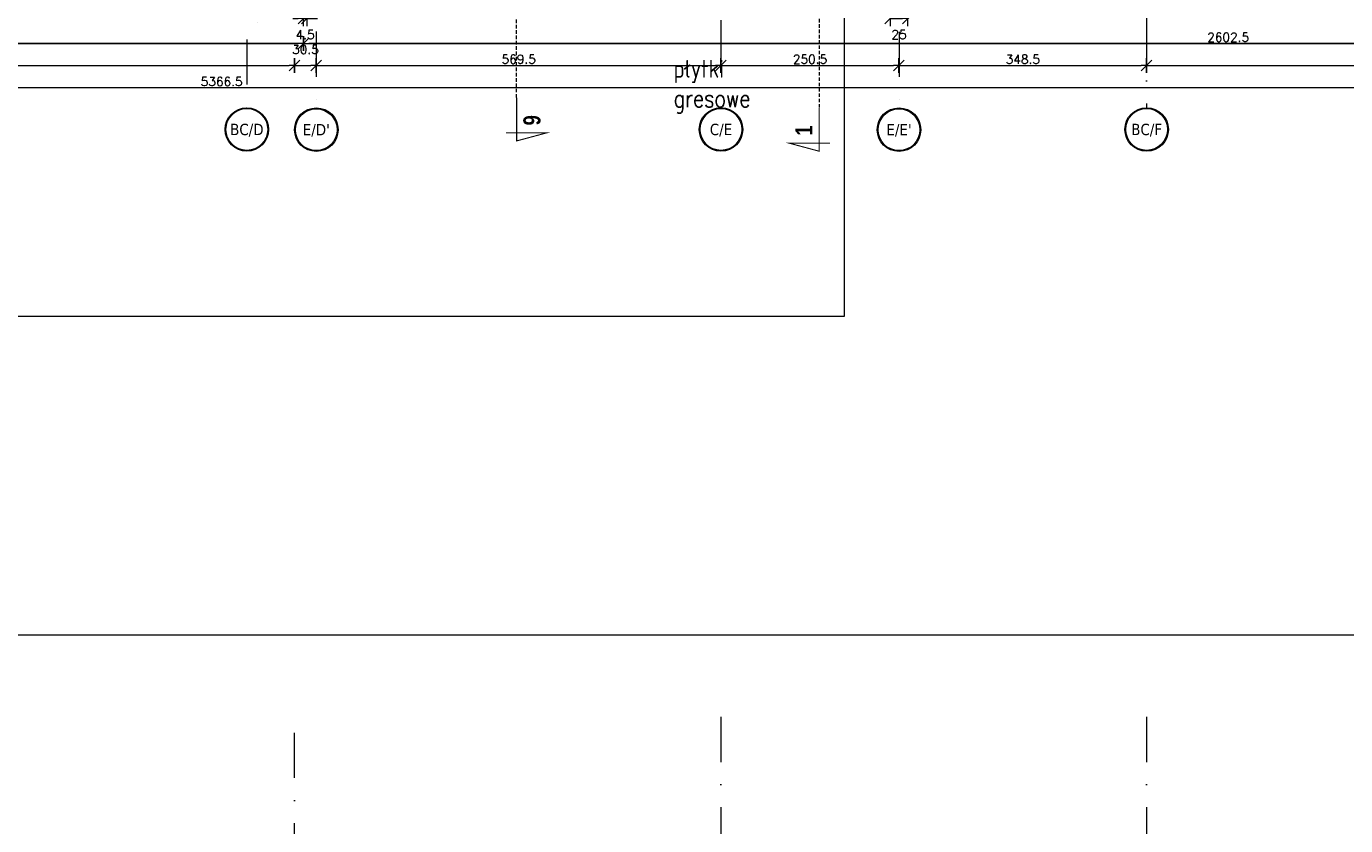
# Model space of a CAD drawing. Header units: millimetres. Extents: x 23192 to 177760, y -399809 to -79279.
# Tile 177 of 256: x 60435 to 62291, y -200810 to -199685. Entities that reach past the tile are written whole.
import ezdxf
from ezdxf.enums import TextEntityAlignment as Align

# ---------------------------------------------------------------- set-up
doc = ezdxf.new("R2010")
doc.units = ezdxf.units.MM
doc.linetypes.add('CARKOVANA', pattern=[7.5, 5, -2.5])
doc.linetypes.add('DASHDOT', pattern=[25.4, 12.7, -6.35, 0, -6.35])
doc.layers.get('0').update_dxf_attribs({"lineweight": 0})
for name, color, linetype, lineweight in [('!! 0_ Opis', 8, 'Continuous', 13), ('!! 0_Osie', 1, 'DASHDOT', 13), ('!! wymiary osi', 250, 'Continuous', 9), ('0-osie-liniA', 14, 'DASHDOT', 5), ('0-osie-tx', 66, 'Continuous', 9)]:
    doc.layers.add(name, color=color, linetype=linetype, lineweight=lineweight)
doc.layers.add('!! 0_ramki', color=66, linetype='Continuous', lineweight=9, plot=False)
doc.layers.add('!!! WYTYCZNE DO KOSZTORYSU', color=1, linetype='Continuous', lineweight=140, plot=False)
doc.layers.add('!! 1_Wyburzenia', color=252, linetype='CARKOVANA', lineweight=13, true_color=0x696969)
doc.styles.add('50', font='ROMANS.shx', dxfattribs={"width": 0.8, "height": 10})
doc.styles.add('STYLE7', font='ARIALNB.TTF')
doc.styles.add('TAHOMA', font='tahoma.ttf')
doc.styles.add('TXT', font='simplex.shx')
doc.dimstyles.new('DIM50', dxfattribs={"dimscale": 5, "dimtxt": 2.5, "dimasz": 1.5, "dimexe": 0, "dimexo": 0, "dimgap": 0.5, "dimtad": 1, "dimdec": 4, "dimrnd": 0.5, "dimdsep": 46, "dimtxsty": 'TXT', "dimblk1": 'TICK1', "dimblk2": 'TICK1', "dimsah": 1, "dimcen": 0, "dimse1": 1, "dimse2": 1, "dimclrd": 1, "dimclre": 7, "dimclrt": 9, "dimadec": 0, "dimazin": 0, "dimtfac": 1, "dimtdec": 4, "dimtmove": 2, "dimatfit": 3, "dimldrblk": 'TICK1', "dimfxl": 1, "dimtolj": 1, "dimarcsym": 0})

# ---------------------------------------------------------------- blocks, each defined once
blk = doc.blocks.new('*U81')
h = blk.add_hatch(color=256)
edge = h.paths.add_edge_path()
edge.add_arc((0, 0), 30.6, 0, 360)
edge = h.paths.add_edge_path(flags=17)
edge.add_arc((0, 0), 29.4, 0, 360)
for radius in [30.6, 29.4]:
    blk.add_circle((0, 0), radius)
at = {"style": 'TAHOMA', "flags": 8}
blk.add_attdef('ANSICHTSNUMMER', text='', height=16, dxfattribs=at).set_placement((0, 0), align=Align.MIDDLE_CENTER)
blk = doc.blocks.new('TICK1')
at = {"color": 2}
blk.add_line((-1, -1), (1, 1), dxfattribs=at)
at = {"color": 0}
for p, q in [((0, 0), (-1, 0)), ((0, -1.4), (0, 1.4))]:
    blk.add_line(p, q, dxfattribs=at)
blk = doc.blocks.new('*D3764')
at = {"layer": '!! wymiary osi', "color": 1, "lineweight": -2, "transparency": 16777216}
blk.add_line((54565.2, -199832.8), (49213.7, -199832.8), dxfattribs=at)
at = {"layer": 'DEFPOINTS', "color": 0, "transparency": 16777216}
for p in [(49206.2, -199832.8), (49206.2, -199860.8), (54572.7, -199862.4)]:
    blk.add_point(p, dxfattribs=at)
at = {"layer": '!! wymiary osi', "color": 1, "lineweight": -2, "transparency": 16777216, "xscale": 7.5, "yscale": 7.5, "zscale": 7.5, "rotation": 180}
blk.add_blockref('TICK1', (49206.2, -199832.8), dxfattribs=at)
at = {"layer": '!! wymiary osi', "color": 1, "lineweight": -2, "transparency": 16777216, "xscale": 7.5, "yscale": 7.5, "zscale": 7.5}
blk.add_blockref('TICK1', (54572.7, -199832.8), dxfattribs=at)
at = {"layer": '!! wymiary osi', "color": 9, "transparency": 16777216, "insert": (51889.5, -199824), "char_height": 12.5, "attachment_point": 5, "style": 'TXT'}
blk.add_mtext('\\A1;5366.5', dxfattribs=at)
blk = doc.blocks.new('*D3767')
at = {"layer": '!! wymiary osi', "color": 1, "lineweight": -2, "transparency": 16777216}
blk.add_line((49573.7, -199801.4), (51984.7, -199801.4), dxfattribs=at)
at = {"layer": 'DEFPOINTS', "color": 0, "transparency": 16777216}
for p in [(49566.2, -199801.4), (51992.2, -199801.4), (51992.2, -199801.4)]:
    blk.add_point(p, dxfattribs=at)
at = {"layer": '!! wymiary osi', "color": 1, "lineweight": -2, "transparency": 16777216, "xscale": 7.5, "yscale": 7.5, "zscale": 7.5, "rotation": 180}
blk.add_blockref('TICK1', (49566.2, -199801.4), dxfattribs=at)
at = {"layer": '!! wymiary osi', "color": 1, "lineweight": -2, "transparency": 16777216, "xscale": 7.5, "yscale": 7.5, "zscale": 7.5}
blk.add_blockref('TICK1', (51992.2, -199801.4), dxfattribs=at)
at = {"layer": '!! wymiary osi', "color": 9, "transparency": 16777216, "insert": (50779.2, -199792.6), "char_height": 12.5, "attachment_point": 5, "style": 'TXT'}
blk.add_mtext('\\A1;2426', dxfattribs=at)
blk = doc.blocks.new('*D3776')
at = {"layer": '!! wymiary osi', "color": 1, "lineweight": -2, "transparency": 16777216}
blk.add_line((51999.7, -199801.4), (52015.2, -199801.4), dxfattribs=at)
at = {"layer": 'DEFPOINTS', "color": 0, "transparency": 16777216}
for p in [(51992.2, -199801.4), (52022.7, -199801.4), (52022.7, -199801.4)]:
    blk.add_point(p, dxfattribs=at)
at = {"layer": '!! wymiary osi', "color": 1, "lineweight": -2, "transparency": 16777216, "xscale": 7.5, "yscale": 7.5, "zscale": 7.5, "rotation": 180}
blk.add_blockref('TICK1', (51992.2, -199801.4), dxfattribs=at)
at = {"layer": '!! wymiary osi', "color": 1, "lineweight": -2, "transparency": 16777216, "xscale": 7.5, "yscale": 7.5, "zscale": 7.5}
blk.add_blockref('TICK1', (52022.7, -199801.4), dxfattribs=at)
at = {"layer": '!! wymiary osi', "color": 9, "transparency": 16777216, "insert": (52007.5, -199778.9), "char_height": 12.5, "attachment_point": 5, "style": 'TXT'}
blk.add_mtext('\\A1;30.5', dxfattribs=at)
blk = doc.blocks.new('*D3777')
at = {"layer": '!! wymiary osi', "color": 1, "lineweight": -2, "transparency": 16777216}
blk.add_line((52030.2, -199801.4), (52584.7, -199801.4), dxfattribs=at)
at = {"layer": 'DEFPOINTS', "color": 0, "transparency": 16777216}
for p in [(52022.7, -199801.4), (52592.2, -199801.4), (52592.2, -199801.4)]:
    blk.add_point(p, dxfattribs=at)
at = {"layer": '!! wymiary osi', "color": 1, "lineweight": -2, "transparency": 16777216, "xscale": 7.5, "yscale": 7.5, "zscale": 7.5, "rotation": 180}
blk.add_blockref('TICK1', (52022.7, -199801.4), dxfattribs=at)
at = {"layer": '!! wymiary osi', "color": 1, "lineweight": -2, "transparency": 16777216, "xscale": 7.5, "yscale": 7.5, "zscale": 7.5}
blk.add_blockref('TICK1', (52592.2, -199801.4), dxfattribs=at)
at = {"layer": '!! wymiary osi', "color": 9, "transparency": 16777216, "insert": (52307.5, -199792.6), "char_height": 12.5, "attachment_point": 5, "style": 'TXT'}
blk.add_mtext('\\A1;569.5', dxfattribs=at)
blk = doc.blocks.new('*D3778')
at = {"layer": '!! wymiary osi', "color": 1, "lineweight": -2, "transparency": 16777216}
blk.add_line((52599.7, -199801.4), (52835.2, -199801.4), dxfattribs=at)
at = {"layer": 'DEFPOINTS', "color": 0, "transparency": 16777216}
for p in [(52592.2, -199801.4), (52842.7, -199801.4), (52842.7, -199801.4)]:
    blk.add_point(p, dxfattribs=at)
at = {"layer": '!! wymiary osi', "color": 1, "lineweight": -2, "transparency": 16777216, "xscale": 7.5, "yscale": 7.5, "zscale": 7.5, "rotation": 180}
blk.add_blockref('TICK1', (52592.2, -199801.4), dxfattribs=at)
at = {"layer": '!! wymiary osi', "color": 1, "lineweight": -2, "transparency": 16777216, "xscale": 7.5, "yscale": 7.5, "zscale": 7.5}
blk.add_blockref('TICK1', (52842.7, -199801.4), dxfattribs=at)
at = {"layer": '!! wymiary osi', "color": 9, "transparency": 16777216, "insert": (52717.5, -199792.6), "char_height": 12.5, "attachment_point": 5, "style": 'TXT'}
blk.add_mtext('\\A1;250.5', dxfattribs=at)
blk = doc.blocks.new('*D3779')
at = {"layer": '!! wymiary osi', "color": 1, "lineweight": -2, "transparency": 16777216}
blk.add_line((52850.2, -199801.4), (53183.7, -199801.4), dxfattribs=at)
at = {"layer": 'DEFPOINTS', "color": 0, "transparency": 16777216}
for p in [(52842.7, -199801.4), (53191.2, -199801.4), (53191.2, -199801.4)]:
    blk.add_point(p, dxfattribs=at)
at = {"layer": '!! wymiary osi', "color": 1, "lineweight": -2, "transparency": 16777216, "xscale": 7.5, "yscale": 7.5, "zscale": 7.5, "rotation": 180}
blk.add_blockref('TICK1', (52842.7, -199801.4), dxfattribs=at)
at = {"layer": '!! wymiary osi', "color": 1, "lineweight": -2, "transparency": 16777216, "xscale": 7.5, "yscale": 7.5, "zscale": 7.5}
blk.add_blockref('TICK1', (53191.2, -199801.4), dxfattribs=at)
at = {"layer": '!! wymiary osi', "color": 9, "transparency": 16777216, "insert": (53017, -199792.6), "char_height": 12.5, "attachment_point": 5, "style": 'TXT'}
blk.add_mtext('\\A1;348.5', dxfattribs=at)
blk = doc.blocks.new('*D3780')
at = {"layer": '!! wymiary osi', "color": 1, "lineweight": -2, "transparency": 16777216}
blk.add_line((53198.7, -199801.4), (54565.2, -199801.4), dxfattribs=at)
at = {"layer": 'DEFPOINTS', "color": 0, "transparency": 16777216}
for p in [(53191.2, -199801.4), (54572.7, -199801.4), (54572.7, -199801.4)]:
    blk.add_point(p, dxfattribs=at)
at = {"layer": '!! wymiary osi', "color": 1, "lineweight": -2, "transparency": 16777216, "xscale": 7.5, "yscale": 7.5, "zscale": 7.5, "rotation": 180}
blk.add_blockref('TICK1', (53191.2, -199801.4), dxfattribs=at)
at = {"layer": '!! wymiary osi', "color": 1, "lineweight": -2, "transparency": 16777216, "xscale": 7.5, "yscale": 7.5, "zscale": 7.5}
blk.add_blockref('TICK1', (54572.7, -199801.4), dxfattribs=at)
at = {"layer": '!! wymiary osi', "color": 9, "transparency": 16777216, "insert": (53882, -199792.6), "char_height": 12.5, "attachment_point": 5, "style": 'TXT'}
blk.add_mtext('\\A1;1381.5', dxfattribs=at)
blk = doc.blocks.new('BLOK OSIE ABC PD')
at = {"layer": '0-osie-liniA', "ltscale": 5}
for points in [[(60812.06735, -202649.32309), (60812.06735, -200656.87852)], [(61412.06735, -200656.87852), (61412.06735, -202649.32309)], [(62011.06735, -200656.87852), (62011.06735, -202649.32309)]]:
    blk.add_lwpolyline(points, dxfattribs=at)
blk = doc.blocks.new('*D2920')
at = {"layer": '!! wymiary osi', "color": 1, "lineweight": -2, "transparency": 16777216}
blk.add_line((57978.1, -199709), (60817.1, -199709), dxfattribs=at)
at = {"layer": 'DEFPOINTS', "color": 0, "transparency": 16777216}
for p in [(57970.6, -199377.1), (60824.6, -199377.1), (60824.6, -199709)]:
    blk.add_point(p, dxfattribs=at)
at = {"layer": '!! wymiary osi', "color": 1, "lineweight": -2, "transparency": 16777216, "xscale": 7.5, "yscale": 7.5, "zscale": 7.5, "rotation": 180}
blk.add_blockref('TICK1', (57970.6, -199709), dxfattribs=at)
at = {"layer": '!! wymiary osi', "color": 1, "lineweight": -2, "transparency": 16777216, "xscale": 7.5, "yscale": 7.5, "zscale": 7.5}
blk.add_blockref('TICK1', (60824.6, -199709), dxfattribs=at)
at = {"layer": '!! wymiary osi', "color": 9, "transparency": 16777216, "insert": (59397.6, -199700.2), "char_height": 12.5, "attachment_point": 5, "style": 'TXT'}
blk.add_mtext('\\A1;2854', dxfattribs=at)
blk = doc.blocks.new('*D3044')
at = {"layer": '!! wymiary osi', "color": 1, "lineweight": -2, "transparency": 16777216}
blk.add_line((60832.1, -199709), (63419.6, -199709), dxfattribs=at)
at = {"layer": 'DEFPOINTS', "color": 0, "transparency": 16777216}
for p in [(60824.6, -199509.1), (63427.1, -199520.1), (63427.1, -199709)]:
    blk.add_point(p, dxfattribs=at)
at = {"layer": '!! wymiary osi', "color": 1, "lineweight": -2, "transparency": 16777216, "xscale": 7.5, "yscale": 7.5, "zscale": 7.5, "rotation": 180}
blk.add_blockref('TICK1', (60824.6, -199709), dxfattribs=at)
at = {"layer": '!! wymiary osi', "color": 1, "lineweight": -2, "transparency": 16777216, "xscale": 7.5, "yscale": 7.5, "zscale": 7.5}
blk.add_blockref('TICK1', (63427.1, -199709), dxfattribs=at)
at = {"layer": '!! wymiary osi', "color": 9, "transparency": 16777216, "insert": (62125.8, -199700.2), "char_height": 12.5, "attachment_point": 5, "style": 'TXT'}
blk.add_mtext('\\A1;2602.5', dxfattribs=at)
blk = doc.blocks.new('*D3045')
at = {"layer": '!! wymiary osi', "color": 1, "lineweight": -2, "transparency": 16777216}
for p, q in [((60817.1, -199674), (60809.6, -199674)), ((60824.6, -199674), (60829.1, -199674)), ((60836.6, -199674), (60844.1, -199674))]:
    blk.add_line(p, q, dxfattribs=at)
at = {"layer": 'DEFPOINTS', "color": 0, "transparency": 16777216}
for p in [(60824.6, -199509.1), (60829.1, -199509.1), (60829.1, -199674)]:
    blk.add_point(p, dxfattribs=at)
at = {"layer": '!! wymiary osi', "color": 1, "lineweight": -2, "transparency": 16777216, "xscale": 7.5, "yscale": 7.5, "zscale": 7.5}
blk.add_blockref('TICK1', (60824.6, -199674), dxfattribs=at)
at = {"layer": '!! wymiary osi', "color": 1, "lineweight": -2, "transparency": 16777216, "xscale": 7.5, "yscale": 7.5, "zscale": 7.5, "rotation": 180}
blk.add_blockref('TICK1', (60829.1, -199674), dxfattribs=at)
at = {"layer": '!! wymiary osi', "color": 9, "transparency": 16777216, "insert": (60826.8, -199696.5), "char_height": 12.5, "attachment_point": 5, "style": 'TXT'}
blk.add_mtext('\\A1;4.5', dxfattribs=at)
blk = doc.blocks.new('*D3048')
at = {"layer": '!! wymiary osi', "color": 1, "lineweight": -2, "transparency": 16777216}
blk.add_line((61657.6, -199674), (61667.6, -199674), dxfattribs=at)
at = {"layer": 'DEFPOINTS', "color": 0, "transparency": 16777216}
for p in [(61650.1, -199473.1), (61675.1, -199473.3), (61675.1, -199674)]:
    blk.add_point(p, dxfattribs=at)
at = {"layer": '!! wymiary osi', "color": 1, "lineweight": -2, "transparency": 16777216, "xscale": 7.5, "yscale": 7.5, "zscale": 7.5, "rotation": 180}
blk.add_blockref('TICK1', (61650.1, -199674), dxfattribs=at)
at = {"layer": '!! wymiary osi', "color": 1, "lineweight": -2, "transparency": 16777216, "xscale": 7.5, "yscale": 7.5, "zscale": 7.5}
blk.add_blockref('TICK1', (61675.1, -199674), dxfattribs=at)
at = {"layer": '!! wymiary osi', "color": 9, "transparency": 16777216, "insert": (61662.6, -199696.5), "char_height": 12.5, "attachment_point": 5, "style": 'TXT'}
blk.add_mtext('\\A1;25', dxfattribs=at)
blk = doc.blocks.new('oznaczenie przekroi')
at = {"layer": '!! 0_ Opis', "color": 2, "const_width": 1.44}
for points in [[(88364.2, -199785.2), (88364.2, -199846.1), (88406.3, -199834.8), (88349, -199834.8)], [(88364.2, -199785.2), (88364.2, -199846.1), (88406.3, -199834.8), (88349, -199834.8)], [(88789.9, -199799.7), (88789.9, -199860.6), (88747.9, -199849.3), (88805.1, -199849.3)]]:
    blk.add_lwpolyline(points, dxfattribs=at)
at = {"layer": '!! 1_Wyburzenia'}
for points in [[(88789.9, -193651.7), (88789.9, -199799.7)], [(88364.2, -199785.2), (88364.2, -197902.7)]]:
    blk.add_lwpolyline(points, dxfattribs=at)
at = {"layer": '!! 0_ Opis', "color": 9, "style": 'STYLE7', "text_generation_flag": 6, "width": 0.95}
for s, rotation, p in [('6', 90, (88373.6, -199809.8)), ('1', 270, (88780.5, -199838.7))]:
    blk.add_text(s, height=24, rotation=rotation, dxfattribs=at).set_placement(p)
blk = doc.blocks.new('BLOK OSI')
at = {"layer": '0-osie-liniA', "ltscale": 5}
for points in [[(53191.21142, -193626.89479), (53191.21142, -199860.81919)], [(52592.21142, -193637.0088), (52592.21142, -199860.81919)], [(52022.71142, -198101.31839), (52022.71142, -199860.81919)], [(52842.71142, -198101.5883), (52842.71142, -199860.81919)], [(51992.21142, -199661.23318), (51924.94842, -199764.84255), (51924.94842, -199860.81919)]]:
    blk.add_lwpolyline(points, dxfattribs=at)
at = {"layer": '0-osie-tx'}
ref = blk.add_blockref('*U81', (51924.94842, -199891.41919), dxfattribs=dict(at, rotation=180))
ref.add_attrib('ANSICHTSNUMMER', 'BC/D', dxfattribs={"layer": '0', "height": 16, "style": 'TAHOMA', "flags": 8}).set_placement((51924.94842, -199891.41919), align=Align.MIDDLE_CENTER)
ref = blk.add_blockref('*U81', (52022.71142, -199891.75271), dxfattribs=dict(at, rotation=180))
ref.add_attrib('ANSICHTSNUMMER', "E/D'", dxfattribs={"layer": '0', "height": 16, "style": 'TAHOMA', "flags": 8}).set_placement((52022.71142, -199891.75271), align=Align.MIDDLE_CENTER)
ref = blk.add_blockref('*U81', (52592.21142, -199891.41919), dxfattribs=dict(at, rotation=180))
ref.add_attrib('ANSICHTSNUMMER', 'C/E', dxfattribs={"layer": '0', "height": 16, "style": 'TAHOMA', "flags": 8}).set_placement((52592.21142, -199891.41919), align=Align.MIDDLE_CENTER)
ref = blk.add_blockref('*U81', (52842.71142, -199891.75271), dxfattribs=dict(at, rotation=180))
ref.add_attrib('ANSICHTSNUMMER', "E/E'", dxfattribs={"layer": '0', "height": 16, "style": 'TAHOMA', "flags": 8}).set_placement((52842.71142, -199891.75271), align=Align.MIDDLE_CENTER)
ref = blk.add_blockref('*U81', (53191.21142, -199891.41919), dxfattribs=dict(at, rotation=180))
ref.add_attrib('ANSICHTSNUMMER', 'BC/F', dxfattribs={"layer": '0', "height": 16, "style": 'TAHOMA', "flags": 8}).set_placement((53191.21142, -199891.41919), align=Align.MIDDLE_CENTER)
at = {"layer": '!! wymiary osi'}
for base, p1, p2, picture, middle in [((52022.71142, -199801.35945), (51992.21142, -199801.35945), (52022.71142, -199801.35945), '*D3776', (52007.46142, -199778.85945)), ((51992.21142, -199801.35945), (49566.21142, -199801.35945), (51992.21142, -199801.35945), '*D3767', (50779.21142, -199792.60945)), ((52592.21142, -199801.35945), (52022.71142, -199801.35945), (52592.21142, -199801.35945), '*D3777', (52307.46142, -199792.60945)), ((52842.71142, -199801.35945), (52592.21142, -199801.35945), (52842.71142, -199801.35945), '*D3778', (52717.46142, -199792.60945)), ((53191.21142, -199801.35945), (52842.71142, -199801.35945), (53191.21142, -199801.35945), '*D3779', (53016.96142, -199792.60945)), ((54572.71142, -199801.35945), (53191.21142, -199801.35945), (54572.71142, -199801.35945), '*D3780', (53881.96142, -199792.60945)), ((49206.21142, -199832.75821), (54572.71142, -199862.35271), (49206.21142, -199860.81919), '*D3764', (51889.46142, -199824.00821))]:
    dim = blk.add_linear_dim(base=base, p1=p1, p2=p2, dimstyle='DIM50', dxfattribs=at)
    dim.commit()
    dim.dimension.update_dxf_attribs({"geometry": picture, "text_midpoint": middle})

msp = doc.modelspace()

# ---------------------------------------------------------------- linework, layer by layer
at = {"layer": '!! 0_ramki'}
for points in [[(57385.28509, -197123.38038), (61585.28509, -197123.38038), (61585.28509, -200093.38038), (57385.28509, -200093.38038)], [(57458.92604, -200541.22215), (64582.1521, -200541.22215), (64582.1521, -202902.02336), (57458.92604, -202902.02336)]]:
    msp.add_lwpolyline(points, close=True, dxfattribs=at)

# ---------------------------------------------------------------- block references
at = {"layer": '!! 0_Osie'}
for name, p in [('BLOK OSI', (8819.85593, 61.46017)), ('BLOK OSIE ABC PD', (0, 0))]:
    msp.add_blockref(name, p, dxfattribs=at)
at = {"layer": '!! 1_Wyburzenia'}
msp.add_blockref('oznaczenie przekroi', (-27239.68678, 0), dxfattribs=at)

# ---------------------------------------------------------------- texts
at = {"layer": '!!! WYTYCZNE DO KOSZTORYSU', "lineweight": 0, "insert": (61345.43354, -199732.07034), "char_height": 25, "attachment_point": 1, "style": '50'}
msp.add_mtext_dynamic_manual_height_columns('płytki gresowe', width=86.3323531, gutter_width=50, heights=[0], dxfattribs=at)

# ---------------------------------------------------------------- dimensions: what is measured, and where the dimension line sits
at = {"layer": '!! wymiary osi'}
for base, p1, p2, picture, middle in [((60824.56735, -199708.96421), (57970.56735, -199377.12813), (60824.56735, -199377.12813), '*D2920', (59397.56735, -199700.21421)), ((61675.06965, -199673.97051), (61650.06965, -199473.14487), (61675.06965, -199473.34644), '*D3048', (61662.56965, -199696.47051)), ((60829.06735, -199673.97051), (60824.56735, -199509.12813), (60829.06735, -199509.12961), '*D3045', (60826.81735, -199696.47051)), ((63427.06363, -199708.96421), (60824.56735, -199509.12813), (63427.06363, -199520.12889), '*D3044', (62125.81549, -199700.21421))]:
    dim = msp.add_linear_dim(base=base, p1=p1, p2=p2, dimstyle='DIM50', dxfattribs=at)
    dim.commit()
    dim.dimension.update_dxf_attribs({"geometry": picture, "text_midpoint": middle})

doc.saveas('drawing.dxf')
